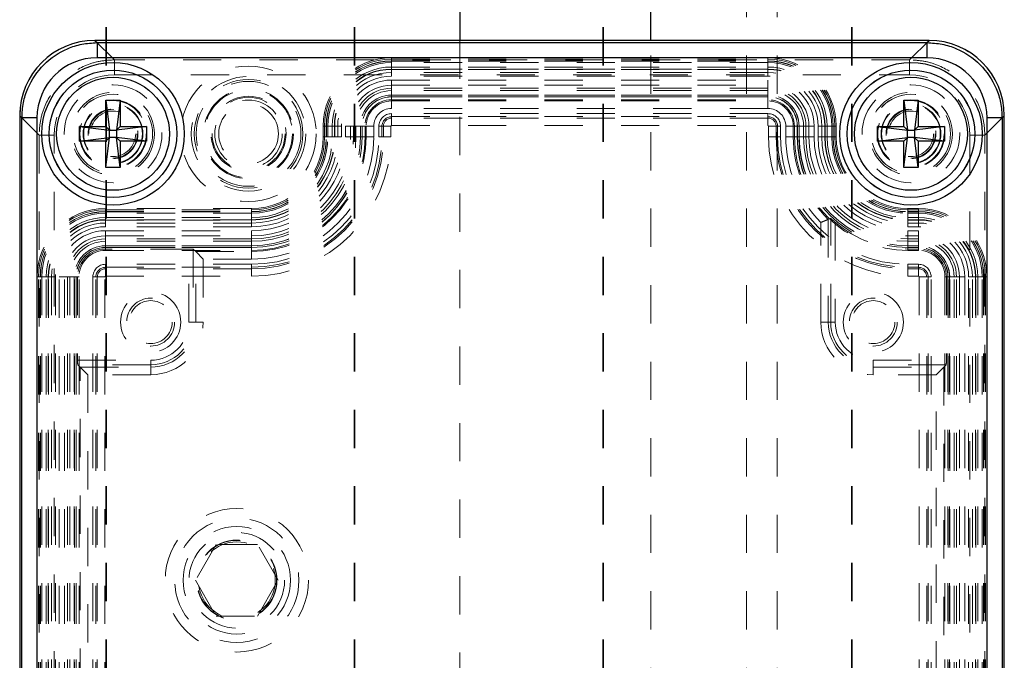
# Model space of a CAD drawing. Header units: inches. Extents: x 1802 to 2468, y -253 to -72.
# Tile 24 of 256: x 1815.71 to 1818.28, y -153.4 to -151.73. Entities that reach past the tile are written whole.
import ezdxf

# ---------------------------------------------------------------- set-up
doc = ezdxf.new("R2010")
doc.units = ezdxf.units.IN
doc.header["$LTSCALE"] = 0.5
doc.header["$MEASUREMENT"] = 0
doc.linetypes.add('HIDDEN', pattern=[0.225, 0.15, -0.075])
doc.linetypes.add('PHANTOM', pattern=[0.25, 0.125, -0.025, 0.025, -0.025, 0.025, -0.025])
for name, color, linetype in [('DSS-M-S', 53, 'Continuous'), ('SID-M-P', 202, 'PHANTOM'), ('SVD-M-S', 8, 'Continuous')]:
    doc.layers.add(name, color=color, linetype=linetype)

msp = doc.modelspace()

# ---------------------------------------------------------------- linework, layer by layer
at = {"layer": 'DSS-M-S', "linetype": 'HIDDEN', "lineweight": 18}
for p, q in [((1817.60987, -138.02387), (1817.60987, -155.02387)), ((1817.68987, -138.02387), (1817.68987, -155.02387)), ((1816.85987, -151.78427), (1816.85987, -153.52387)), ((1817.35987, -153.52387), (1817.35987, -151.78427))]:
    msp.add_line(p, q, dxfattribs=at)
at = {"layer": 'DSS-M-S', "linetype": 'Continuous', "lineweight": 25}
for p, q in [((1816.85987, -151.54887), (1816.85987, -151.78427)), ((1817.35987, -151.78427), (1817.35987, -151.54887))]:
    msp.add_line(p, q, dxfattribs=at)
at = {"layer": 'DSS-M-S', "linetype": 'HIDDEN', "lineweight": 18}
msp.add_circle((1816.27679, -153.19515), 0.1005, dxfattribs=at)
at = {"layer": 'SID-M-P', "linetype": 'PHANTOM', "lineweight": 35}
for p, q in [((1815.93487, -133.74966), (1815.93487, -162.41644)), ((1816.58487, -133.74966), (1816.58487, -162.41644)), ((1817.23487, -133.74966), (1817.23487, -162.41644)), ((1817.88487, -133.74966), (1817.88487, -162.41644))]:
    msp.add_line(p, q, dxfattribs=at)
at = {"layer": 'SVD-M-S', "linetype": 'Continuous', "lineweight": 25}
for p, q in [((1815.90572, -151.78427), (1815.91154, -151.79009)), ((1818.08706, -151.78427), (1815.90572, -151.78427)), ((1818.08701, -151.78427), (1815.90577, -151.78427)), ((1818.08124, -151.79009), (1818.08706, -151.78427)), ((1815.91154, -151.79009), (1815.91154, -151.82944)), ((1815.91154, -151.79009), (1818.08124, -151.79009)), ((1818.08124, -151.79009), (1818.08124, -151.82944)), ((1818.08124, -151.82944), (1815.91154, -151.82944)), ((1815.93419, -151.94057), (1815.97198, -151.94057)), ((1815.93419, -152.00946), (1815.93419, -151.94057)), ((1815.93419, -151.94057), (1815.94363, -152.01891)), ((1815.97198, -151.94057), (1815.96253, -152.01891)), ((1815.97198, -151.94057), (1815.97198, -152.00946)), ((1818.0208, -151.94057), (1818.0586, -151.94057)), ((1818.0208, -152.00946), (1818.0208, -151.94057)), ((1818.0208, -151.94057), (1818.03025, -152.01891)), ((1818.0586, -151.94057), (1818.04915, -152.01891)), ((1818.0586, -151.94057), (1818.0586, -152.00946)), ((1815.71481, -151.98682), (1815.70899, -151.981)), ((1815.70899, -151.981), (1815.70899, -156.13084)), ((1815.70899, -151.98105), (1815.70899, -156.13079)), ((1815.75416, -151.98682), (1815.71481, -151.98682)), ((1815.71481, -156.12502), (1815.71481, -151.98682)), ((1815.75416, -151.98682), (1815.75416, -156.12502)), ((1818.27797, -151.98682), (1818.23862, -151.98682)), ((1818.23862, -156.12502), (1818.23862, -151.98682)), ((1818.28379, -151.981), (1818.27797, -151.98682)), ((1818.27797, -151.98682), (1818.27797, -156.12502)), ((1818.28379, -156.13084), (1818.28379, -151.981)), ((1818.28379, -156.13079), (1818.28379, -151.98105)), ((1815.86529, -152.00946), (1815.93419, -152.00946)), ((1815.86529, -152.04726), (1815.86529, -152.00946)), ((1815.86529, -152.00946), (1815.94363, -152.01891)), ((1815.93419, -152.00946), (1815.94363, -152.01891)), ((1816.04088, -152.00946), (1815.96253, -152.01891)), ((1815.96253, -152.01891), (1815.97198, -152.00946)), ((1815.97198, -152.00946), (1816.04088, -152.00946)), ((1816.04088, -152.00946), (1816.04088, -152.04726)), ((1817.9519, -152.00946), (1818.0208, -152.00946)), ((1817.9519, -152.04726), (1817.9519, -152.00946)), ((1817.9519, -152.00946), (1818.03025, -152.01891)), ((1818.0208, -152.00946), (1818.03025, -152.01891)), ((1818.04915, -152.01891), (1818.0586, -152.00946)), ((1818.12749, -152.00946), (1818.04915, -152.01891)), ((1818.0586, -152.00946), (1818.12749, -152.00946)), ((1818.12749, -152.00946), (1818.12749, -152.04726)), ((1815.86529, -152.04726), (1815.94363, -152.03781)), ((1815.93419, -152.11616), (1815.94363, -152.03781)), ((1815.94363, -152.03781), (1815.93419, -152.04726)), ((1815.94363, -152.01891), (1815.96253, -152.01891)), ((1815.94363, -152.03781), (1815.94363, -152.01891)), ((1815.96253, -152.03781), (1815.94363, -152.03781)), ((1815.96253, -152.01891), (1815.96253, -152.03781)), ((1815.97198, -152.11616), (1815.96253, -152.03781)), ((1815.97198, -152.04726), (1815.96253, -152.03781)), ((1816.04088, -152.04726), (1815.96253, -152.03781)), ((1817.9519, -152.04726), (1818.03025, -152.03781)), ((1818.03025, -152.03781), (1818.0208, -152.04726)), ((1818.0208, -152.11616), (1818.03025, -152.03781)), ((1818.03025, -152.01891), (1818.04915, -152.01891)), ((1818.03025, -152.03781), (1818.03025, -152.01891)), ((1818.04915, -152.03781), (1818.03025, -152.03781)), ((1818.04915, -152.01891), (1818.04915, -152.03781)), ((1818.0586, -152.11616), (1818.04915, -152.03781)), ((1818.0586, -152.04726), (1818.04915, -152.03781)), ((1818.12749, -152.04726), (1818.04915, -152.03781)), ((1815.93419, -152.04726), (1815.86529, -152.04726)), ((1815.93419, -152.11616), (1815.93419, -152.04726)), ((1815.97198, -152.04726), (1815.97198, -152.11616)), ((1816.04088, -152.04726), (1815.97198, -152.04726)), ((1818.0208, -152.04726), (1817.9519, -152.04726)), ((1818.0208, -152.11616), (1818.0208, -152.04726)), ((1818.0586, -152.04726), (1818.0586, -152.11616)), ((1818.12749, -152.04726), (1818.0586, -152.04726)), ((1815.97198, -152.11616), (1815.93419, -152.11616)), ((1818.0586, -152.11616), (1818.0208, -152.11616))]:
    msp.add_line(p, q, dxfattribs=at)
at = {"layer": 'SVD-M-S', "linetype": 'HIDDEN', "lineweight": 18}
for p, q in [((1815.95652, -151.83502), (1815.90577, -151.78427)), ((1818.08701, -151.78427), (1818.03626, -151.83502)), ((1818.03626, -151.83502), (1815.95652, -151.83502)), ((1815.95652, -151.83502), (1815.95652, -151.87437)), ((1816.68143, -151.83781), (1816.68143, -151.82995)), ((1817.66568, -151.82995), (1816.68143, -151.82995)), ((1816.68143, -151.83826), (1816.68143, -151.83348)), ((1816.68143, -151.83348), (1817.66568, -151.83348)), ((1817.66568, -151.83781), (1817.66568, -151.82995)), ((1817.66568, -151.83826), (1817.66568, -151.83348)), ((1818.03626, -151.83502), (1818.03626, -151.87437)), ((1816.68143, -151.84199), (1816.68143, -151.83781)), ((1816.68143, -151.83781), (1817.66568, -151.83781)), ((1816.68143, -151.87748), (1816.68143, -151.83826)), ((1816.68143, -151.83826), (1817.66568, -151.83826)), ((1816.68143, -151.84199), (1816.68143, -151.85378)), ((1817.66568, -151.84199), (1816.68143, -151.84199)), ((1816.68143, -151.85378), (1817.66568, -151.85378)), ((1816.68143, -151.85997), (1816.68143, -151.85907)), ((1817.66568, -151.85907), (1816.68143, -151.85907)), ((1816.68143, -151.85997), (1816.68143, -151.86784)), ((1816.68143, -151.85997), (1817.66568, -151.85997)), ((1817.66568, -151.84199), (1817.66568, -151.83781)), ((1817.66568, -151.87748), (1817.66568, -151.83826)), ((1817.66568, -151.84199), (1817.66568, -151.85378)), ((1817.66568, -151.85997), (1817.66568, -151.85907)), ((1817.66568, -151.85997), (1817.66568, -151.86784)), ((1815.95652, -151.87437), (1818.03626, -151.87437)), ((1817.66568, -151.86784), (1816.68143, -151.86784)), ((1817.66568, -151.87748), (1816.68143, -151.87748)), ((1816.68143, -151.88791), (1817.66568, -151.88791)), ((1816.68143, -151.92713), (1816.68143, -151.88791)), ((1816.68143, -151.90148), (1817.66568, -151.90148)), ((1816.68143, -151.90936), (1816.68143, -151.90148)), ((1817.66568, -151.90936), (1816.68143, -151.90936)), ((1816.68143, -151.94235), (1816.68143, -151.90936)), ((1817.66568, -151.92713), (1817.66568, -151.88791)), ((1817.66568, -151.90936), (1817.66568, -151.90148)), ((1817.66568, -151.94235), (1817.66568, -151.90936)), ((1816.68143, -151.91554), (1816.68143, -151.92733)), ((1817.66568, -151.91554), (1816.68143, -151.91554)), ((1817.66568, -151.92713), (1816.68143, -151.92713)), ((1816.68143, -151.92713), (1816.68143, -151.93191)), ((1816.68143, -151.92733), (1816.68143, -151.93151)), ((1816.68143, -151.92733), (1817.66568, -151.92733)), ((1816.68143, -151.93151), (1816.68143, -151.93938)), ((1817.66568, -151.93151), (1816.68143, -151.93151)), ((1816.68143, -151.93191), (1817.66568, -151.93191)), ((1817.66568, -151.91554), (1817.66568, -151.92733)), ((1817.66568, -151.92713), (1817.66568, -151.93191)), ((1817.66568, -151.92733), (1817.66568, -151.93151)), ((1817.66568, -151.93151), (1817.66568, -151.93938)), ((1816.68143, -151.93938), (1817.66568, -151.93938)), ((1816.68143, -151.94235), (1817.66568, -151.94235)), ((1816.68143, -151.94235), (1816.68143, -151.96203)), ((1817.66568, -151.96203), (1816.68143, -151.96203)), ((1817.66568, -151.94235), (1817.66568, -151.96203)), ((1815.70899, -151.98105), (1815.75974, -152.0318)), ((1816.68143, -151.97561), (1816.68143, -151.98348)), ((1817.66568, -151.97561), (1816.68143, -151.97561)), ((1816.68143, -151.98727), (1816.68143, -151.98348)), ((1816.68143, -151.98348), (1817.66568, -151.98348)), ((1816.68143, -151.98727), (1816.68143, -152.00693)), ((1817.66568, -151.98727), (1816.68143, -151.98727)), ((1817.66568, -151.97561), (1817.66568, -151.98348)), ((1817.66568, -151.98727), (1817.66568, -151.98348)), ((1817.66568, -151.98727), (1817.66568, -152.00693)), ((1818.23304, -152.0318), (1818.28379, -151.98105)), ((1816.5027, -152.00868), (1816.51056, -152.00868)), ((1816.5027, -152.00868), (1816.5027, -152.03624)), ((1816.50623, -152.03624), (1816.50623, -152.00868)), ((1816.51101, -152.00868), (1816.50623, -152.00868)), ((1816.51474, -152.00868), (1816.51056, -152.00868)), ((1816.51056, -152.03624), (1816.51056, -152.00868)), ((1816.55023, -152.00868), (1816.51101, -152.00868)), ((1816.51101, -152.03624), (1816.51101, -152.00868)), ((1816.51474, -152.00868), (1816.52654, -152.00868)), ((1816.51474, -152.00868), (1816.51474, -152.03624)), ((1816.52654, -152.03624), (1816.52654, -152.00868)), ((1816.53272, -152.00868), (1816.53182, -152.00868)), ((1816.53182, -152.00868), (1816.53182, -152.03624)), ((1816.53272, -152.03624), (1816.53272, -152.00868)), ((1816.53272, -152.00868), (1816.54059, -152.00868)), ((1816.54059, -152.00868), (1816.54059, -152.03624)), ((1816.55023, -152.00868), (1816.55023, -152.03624)), ((1816.56066, -152.03624), (1816.56066, -152.00868)), ((1816.59988, -152.00868), (1816.56066, -152.00868)), ((1816.57424, -152.03624), (1816.57424, -152.00868)), ((1816.58211, -152.00868), (1816.57424, -152.00868)), ((1816.58211, -152.00868), (1816.58211, -152.03624)), ((1816.6151, -152.00868), (1816.58211, -152.00868)), ((1816.58829, -152.00868), (1816.60009, -152.00868)), ((1816.58829, -152.00868), (1816.58829, -152.03624)), ((1816.59988, -152.00868), (1816.59988, -152.03624)), ((1816.59988, -152.00868), (1816.60466, -152.00868)), ((1816.60009, -152.00868), (1816.60427, -152.00868)), ((1816.60009, -152.03624), (1816.60009, -152.00868)), ((1816.60427, -152.00868), (1816.60427, -152.03624)), ((1816.60427, -152.00868), (1816.61213, -152.00868)), ((1816.60466, -152.03624), (1816.60466, -152.00868)), ((1816.61213, -152.03624), (1816.61213, -152.00868)), ((1816.6151, -152.03624), (1816.6151, -152.00868)), ((1816.6151, -152.00868), (1816.63479, -152.00868)), ((1816.63479, -152.00868), (1816.63479, -152.03624)), ((1816.64837, -152.00868), (1816.65623, -152.00868)), ((1816.64837, -152.00868), (1816.64837, -152.03624)), ((1816.66002, -152.00868), (1816.65623, -152.00868)), ((1816.65623, -152.03624), (1816.65623, -152.00868)), ((1816.66002, -152.00868), (1816.67968, -152.00868)), ((1816.66002, -152.00868), (1816.66002, -152.03624)), ((1816.67968, -152.03624), (1816.67968, -152.00868)), ((1816.68143, -152.00693), (1817.66568, -152.00693)), ((1817.66743, -152.00868), (1817.66743, -152.03624)), ((1817.68709, -152.00868), (1817.66743, -152.00868)), ((1817.68709, -152.03624), (1817.68709, -152.00868)), ((1817.68709, -152.00868), (1817.69088, -152.00868)), ((1817.69088, -152.00868), (1817.69088, -152.03624)), ((1817.69874, -152.00868), (1817.69088, -152.00868)), ((1817.69874, -152.03624), (1817.69874, -152.00868)), ((1817.71233, -152.03624), (1817.71233, -152.00868)), ((1817.73201, -152.00868), (1817.71233, -152.00868)), ((1817.73201, -152.00868), (1817.765, -152.00868)), ((1817.73201, -152.00868), (1817.73201, -152.03624)), ((1817.74284, -152.00868), (1817.73498, -152.00868)), ((1817.73498, -152.00868), (1817.73498, -152.03624)), ((1817.74245, -152.00868), (1817.74245, -152.03624)), ((1817.74723, -152.00868), (1817.74245, -152.00868)), ((1817.74703, -152.00868), (1817.74284, -152.00868)), ((1817.74284, -152.03624), (1817.74284, -152.00868)), ((1817.75882, -152.00868), (1817.74703, -152.00868)), ((1817.74703, -152.00868), (1817.74703, -152.03624)), ((1817.78645, -152.00868), (1817.74723, -152.00868)), ((1817.74723, -152.03624), (1817.74723, -152.00868)), ((1817.75882, -152.03624), (1817.75882, -152.00868)), ((1817.765, -152.03624), (1817.765, -152.00868)), ((1817.765, -152.00868), (1817.77288, -152.00868)), ((1817.77288, -152.00868), (1817.77288, -152.03624)), ((1817.78645, -152.00868), (1817.78645, -152.03624)), ((1817.79688, -152.03624), (1817.79688, -152.00868)), ((1817.79688, -152.00868), (1817.8361, -152.00868)), ((1817.80652, -152.03624), (1817.80652, -152.00868)), ((1817.81439, -152.00868), (1817.80652, -152.00868)), ((1817.81439, -152.00868), (1817.81439, -152.03624)), ((1817.81439, -152.00868), (1817.81529, -152.00868)), ((1817.81529, -152.03624), (1817.81529, -152.00868)), ((1817.82058, -152.00868), (1817.82058, -152.03624)), ((1817.83237, -152.00868), (1817.82058, -152.00868)), ((1817.83237, -152.03624), (1817.83237, -152.00868)), ((1817.83237, -152.00868), (1817.83655, -152.00868)), ((1817.8361, -152.00868), (1817.8361, -152.03624)), ((1817.8361, -152.00868), (1817.84088, -152.00868)), ((1817.83655, -152.00868), (1817.83655, -152.03624)), ((1817.83655, -152.00868), (1817.84441, -152.00868)), ((1817.84088, -152.00868), (1817.84088, -152.03624)), ((1817.84441, -152.03624), (1817.84441, -152.00868)), ((1815.75974, -152.0318), (1815.75974, -156.08004)), ((1815.79909, -152.0318), (1815.75974, -152.0318)), ((1815.79909, -156.08004), (1815.79909, -152.0318)), ((1816.5027, -152.03624), (1816.51056, -152.03624)), ((1816.51101, -152.03624), (1816.50623, -152.03624)), ((1816.51474, -152.03624), (1816.51056, -152.03624)), ((1816.55023, -152.03624), (1816.51101, -152.03624)), ((1816.51474, -152.03624), (1816.52654, -152.03624)), ((1816.53272, -152.03624), (1816.53182, -152.03624)), ((1816.54059, -152.03624), (1816.53272, -152.03624)), ((1816.59988, -152.03624), (1816.56066, -152.03624)), ((1816.57424, -152.03624), (1816.58211, -152.03624)), ((1816.6151, -152.03624), (1816.58211, -152.03624)), ((1816.58829, -152.03624), (1816.60009, -152.03624)), ((1816.59988, -152.03624), (1816.60466, -152.03624)), ((1816.60009, -152.03624), (1816.60427, -152.03624)), ((1816.60427, -152.03624), (1816.61213, -152.03624)), ((1816.6151, -152.03624), (1816.63479, -152.03624)), ((1816.64837, -152.03624), (1816.65623, -152.03624)), ((1816.66002, -152.03624), (1816.65623, -152.03624)), ((1816.66002, -152.03624), (1816.67968, -152.03624)), ((1817.66743, -152.03624), (1817.68709, -152.03624)), ((1817.68709, -152.03624), (1817.69088, -152.03624)), ((1817.69874, -152.03624), (1817.69088, -152.03624)), ((1817.73201, -152.03624), (1817.71233, -152.03624)), ((1817.73201, -152.03624), (1817.765, -152.03624)), ((1817.73498, -152.03624), (1817.74284, -152.03624)), ((1817.74723, -152.03624), (1817.74245, -152.03624)), ((1817.74703, -152.03624), (1817.74284, -152.03624)), ((1817.75882, -152.03624), (1817.74703, -152.03624)), ((1817.78645, -152.03624), (1817.74723, -152.03624)), ((1817.765, -152.03624), (1817.77288, -152.03624)), ((1817.79688, -152.03624), (1817.8361, -152.03624)), ((1817.81439, -152.03624), (1817.80652, -152.03624)), ((1817.81439, -152.03624), (1817.81529, -152.03624)), ((1817.82058, -152.03624), (1817.83237, -152.03624)), ((1817.83237, -152.03624), (1817.83655, -152.03624)), ((1817.8361, -152.03624), (1817.84088, -152.03624)), ((1817.83655, -152.03624), (1817.84441, -152.03624)), ((1818.23304, -152.0318), (1818.19369, -152.0318)), ((1818.19369, -152.0318), (1818.19369, -156.08004)), ((1818.23304, -156.08004), (1818.23304, -152.0318)), ((1815.9334, -152.22365), (1815.9334, -152.23151)), ((1816.31529, -152.22365), (1815.9334, -152.22365)), ((1815.9334, -152.23196), (1815.9334, -152.22718)), ((1815.9334, -152.22718), (1816.31529, -152.22718)), ((1815.9334, -152.23569), (1815.9334, -152.23151)), ((1815.9334, -152.23151), (1816.31529, -152.23151)), ((1815.9334, -152.27118), (1815.9334, -152.23196)), ((1815.9334, -152.23196), (1816.31529, -152.23196)), ((1815.9334, -152.23569), (1815.9334, -152.24748)), ((1816.31529, -152.23569), (1815.9334, -152.23569)), ((1815.9334, -152.24748), (1816.31529, -152.24748)), ((1816.31529, -152.22365), (1816.31529, -152.23151)), ((1816.31529, -152.23196), (1816.31529, -152.22718)), ((1816.31529, -152.23569), (1816.31529, -152.23151)), ((1816.31529, -152.27118), (1816.31529, -152.23196)), ((1816.31529, -152.23569), (1816.31529, -152.24748)), ((1818.03182, -152.23151), (1818.03182, -152.22365)), ((1818.05938, -152.22365), (1818.03182, -152.22365)), ((1818.03182, -152.22718), (1818.05938, -152.22718)), ((1818.03182, -152.23196), (1818.03182, -152.22718)), ((1818.03182, -152.23569), (1818.03182, -152.23151)), ((1818.03182, -152.23151), (1818.05938, -152.23151)), ((1818.03182, -152.27118), (1818.03182, -152.23196)), ((1818.03182, -152.23196), (1818.05938, -152.23196)), ((1818.03182, -152.24748), (1818.03182, -152.23569)), ((1818.05938, -152.23569), (1818.03182, -152.23569)), ((1818.03182, -152.24748), (1818.05938, -152.24748)), ((1818.05938, -152.23151), (1818.05938, -152.22365)), ((1818.05938, -152.23196), (1818.05938, -152.22718)), ((1818.05938, -152.23569), (1818.05938, -152.23151)), ((1818.05938, -152.27118), (1818.05938, -152.23196)), ((1818.05938, -152.24748), (1818.05938, -152.23569)), ((1815.9334, -152.25367), (1815.9334, -152.25277)), ((1816.31529, -152.25277), (1815.9334, -152.25277)), ((1815.9334, -152.26154), (1815.9334, -152.25367)), ((1815.9334, -152.25367), (1816.31529, -152.25367)), ((1816.31529, -152.26154), (1815.9334, -152.26154)), ((1816.31529, -152.27118), (1815.9334, -152.27118)), ((1816.31529, -152.25367), (1816.31529, -152.25277)), ((1816.31529, -152.26154), (1816.31529, -152.25367)), ((1817.80382, -152.52049), (1817.80382, -152.26005)), ((1817.82629, -152.25067), (1817.8235, -152.25185)), ((1817.8235, -152.25185), (1817.8235, -152.52049)), ((1817.82983, -152.24915), (1817.82629, -152.25067)), ((1817.82983, -152.52049), (1817.82983, -152.24915)), ((1817.84164, -152.25949), (1817.84164, -152.52049)), ((1818.05938, -152.25277), (1818.03182, -152.25277)), ((1818.03182, -152.25367), (1818.03182, -152.25277)), ((1818.03182, -152.25367), (1818.03182, -152.26154)), ((1818.03182, -152.25367), (1818.05938, -152.25367)), ((1818.05938, -152.26154), (1818.03182, -152.26154)), ((1818.05938, -152.27118), (1818.03182, -152.27118)), ((1818.05938, -152.25367), (1818.05938, -152.25277)), ((1818.05938, -152.25367), (1818.05938, -152.26154)), ((1815.9334, -152.32083), (1815.9334, -152.28161)), ((1815.9334, -152.28161), (1816.31529, -152.28161)), ((1815.9334, -152.29518), (1816.31529, -152.29518)), ((1815.9334, -152.29518), (1815.9334, -152.30306)), ((1816.31529, -152.32083), (1816.31529, -152.28161)), ((1816.31529, -152.29518), (1816.31529, -152.30306)), ((1818.03182, -152.28161), (1818.05938, -152.28161)), ((1818.03182, -152.28161), (1818.03182, -152.32083)), ((1818.03182, -152.29518), (1818.05938, -152.29518)), ((1818.03182, -152.30306), (1818.03182, -152.29518)), ((1818.05938, -152.28161), (1818.05938, -152.32083)), ((1818.05938, -152.30306), (1818.05938, -152.29518)), ((1816.31529, -152.30306), (1815.9334, -152.30306)), ((1815.9334, -152.32952), (1815.9334, -152.30306)), ((1815.9334, -152.30924), (1815.9334, -152.32103)), ((1816.31529, -152.30924), (1815.9334, -152.30924)), ((1816.31529, -152.32083), (1815.9334, -152.32083)), ((1815.9334, -152.32083), (1815.9334, -152.32561)), ((1815.9334, -152.32103), (1815.9334, -152.32522)), ((1815.9334, -152.32103), (1816.31529, -152.32103)), ((1815.9334, -152.32522), (1815.9334, -152.33308)), ((1816.31529, -152.32522), (1815.9334, -152.32522)), ((1816.31529, -152.33605), (1816.31529, -152.30306)), ((1816.31529, -152.30924), (1816.31529, -152.32103)), ((1816.31529, -152.32083), (1816.31529, -152.32561)), ((1816.31529, -152.32103), (1816.31529, -152.32522)), ((1816.31529, -152.32522), (1816.31529, -152.33308)), ((1818.05938, -152.30306), (1818.03182, -152.30306)), ((1818.03182, -152.32952), (1818.03182, -152.30306)), ((1818.05938, -152.30924), (1818.03182, -152.30924)), ((1818.03182, -152.32103), (1818.03182, -152.30924)), ((1818.05938, -152.32083), (1818.03182, -152.32083)), ((1818.03182, -152.32083), (1818.03182, -152.32561)), ((1818.03182, -152.32103), (1818.03182, -152.32522)), ((1818.03182, -152.32103), (1818.05938, -152.32103)), ((1818.05938, -152.32522), (1818.03182, -152.32522)), ((1818.03182, -152.33308), (1818.03182, -152.32522)), ((1818.05938, -152.32952), (1818.05938, -152.30306)), ((1818.05938, -152.32103), (1818.05938, -152.30924)), ((1818.05938, -152.32083), (1818.05938, -152.32561)), ((1818.05938, -152.32103), (1818.05938, -152.32522)), ((1818.05938, -152.33308), (1818.05938, -152.32522)), ((1815.9334, -152.32561), (1816.31529, -152.32561)), ((1816.15114, -152.32952), (1815.9334, -152.32952)), ((1815.9334, -152.33308), (1816.31529, -152.33308)), ((1816.15114, -152.52049), (1816.15114, -152.32952)), ((1816.16928, -152.33605), (1816.16295, -152.32972)), ((1816.16295, -152.32972), (1816.16295, -152.52049)), ((1816.16928, -152.33605), (1816.31529, -152.33605)), ((1816.16928, -152.52049), (1816.16928, -152.33605)), ((1816.18896, -152.35573), (1816.16928, -152.33605)), ((1816.31529, -152.35573), (1816.31529, -152.33605)), ((1818.03182, -152.32561), (1818.05938, -152.32561)), ((1818.03182, -152.32952), (1818.05938, -152.32952)), ((1818.03182, -152.33308), (1818.05938, -152.33308)), ((1815.9334, -152.36932), (1815.9334, -152.37718)), ((1816.31529, -152.36932), (1815.9334, -152.36932)), ((1816.31529, -152.35573), (1816.18896, -152.35573)), ((1816.18896, -152.35573), (1816.18896, -152.52049)), ((1816.31529, -152.36932), (1816.31529, -152.37718)), ((1818.03182, -152.36932), (1818.03182, -152.37718)), ((1818.05938, -152.36932), (1818.03182, -152.36932)), ((1818.05938, -152.36932), (1818.05938, -152.37718)), ((1815.75467, -152.40238), (1815.76253, -152.40238)), ((1815.75467, -152.40238), (1815.75467, -155.70946)), ((1815.7582, -155.70946), (1815.7582, -152.40238)), ((1815.76298, -152.40238), (1815.7582, -152.40238)), ((1815.76671, -152.40238), (1815.76253, -152.40238)), ((1815.76253, -155.70946), (1815.76253, -152.40238)), ((1815.76298, -155.70946), (1815.76298, -152.40238)), ((1815.8022, -152.40238), (1815.76298, -152.40238)), ((1815.76671, -152.40238), (1815.77851, -152.40238)), ((1815.76671, -152.40238), (1815.76671, -155.70946)), ((1815.77851, -155.70946), (1815.77851, -152.40238)), ((1815.78379, -152.40238), (1815.78379, -155.70946)), ((1815.78469, -152.40238), (1815.78379, -152.40238)), ((1815.78469, -155.70946), (1815.78469, -152.40238)), ((1815.79256, -152.40238), (1815.78469, -152.40238)), ((1815.79256, -152.40238), (1815.79256, -155.70946)), ((1815.8022, -152.40238), (1815.8022, -155.70946)), ((1815.81263, -155.70946), (1815.81263, -152.40238)), ((1815.85185, -152.40238), (1815.81263, -152.40238)), ((1815.8262, -155.70946), (1815.8262, -152.40238)), ((1815.8262, -152.40238), (1815.83408, -152.40238)), ((1815.83408, -152.40238), (1815.83408, -155.70946)), ((1815.86054, -152.40238), (1815.83408, -152.40238)), ((1815.84026, -152.40238), (1815.84026, -155.70946)), ((1815.84026, -152.40238), (1815.85206, -152.40238)), ((1815.85185, -152.40238), (1815.85185, -155.70946)), ((1815.85185, -152.40238), (1815.85663, -152.40238)), ((1815.85206, -155.70946), (1815.85206, -152.40238)), ((1815.85206, -152.40238), (1815.85624, -152.40238)), ((1815.85624, -152.40238), (1815.85624, -155.70946)), ((1815.85624, -152.40238), (1815.8641, -152.40238)), ((1815.85663, -155.70946), (1815.85663, -152.40238)), ((1815.86054, -152.40238), (1815.86054, -152.62012)), ((1815.8641, -155.70946), (1815.8641, -152.40238)), ((1815.90034, -152.40238), (1815.9082, -152.40238)), ((1815.90034, -152.40238), (1815.90034, -155.70946)), ((1815.91199, -152.40238), (1815.9082, -152.40238)), ((1815.9082, -155.70946), (1815.9082, -152.40238)), ((1815.91199, -152.40238), (1815.93165, -152.40238)), ((1815.91199, -152.40238), (1815.91199, -155.70946)), ((1815.93165, -155.70946), (1815.93165, -152.40238)), ((1815.9334, -152.38097), (1815.9334, -152.37718)), ((1815.9334, -152.37718), (1816.31529, -152.37718)), ((1815.9334, -152.38097), (1815.9334, -152.40063)), ((1816.31529, -152.38097), (1815.9334, -152.38097)), ((1815.9334, -152.40063), (1816.31529, -152.40063)), ((1816.31529, -152.38097), (1816.31529, -152.37718)), ((1816.31529, -152.38097), (1816.31529, -152.40063)), ((1818.03182, -152.38097), (1818.03182, -152.37718)), ((1818.03182, -152.37718), (1818.05938, -152.37718)), ((1818.03182, -152.40063), (1818.03182, -152.38097)), ((1818.05938, -152.38097), (1818.03182, -152.38097)), ((1818.03182, -152.40063), (1818.05938, -152.40063)), ((1818.05938, -152.38097), (1818.05938, -152.37718)), ((1818.05938, -152.40063), (1818.05938, -152.38097)), ((1818.06113, -152.40238), (1818.06113, -155.70946)), ((1818.06113, -152.40238), (1818.08079, -152.40238)), ((1818.08079, -155.70946), (1818.08079, -152.40238)), ((1818.08079, -152.40238), (1818.08458, -152.40238)), ((1818.08458, -152.40238), (1818.08458, -155.70946)), ((1818.09245, -152.40238), (1818.08458, -152.40238)), ((1818.09245, -155.70946), (1818.09245, -152.40238)), ((1818.12868, -152.40238), (1818.13655, -152.40238)), ((1818.12868, -152.40238), (1818.12868, -155.70946)), ((1818.13224, -152.40238), (1818.13224, -152.62012)), ((1818.13224, -152.40238), (1818.1587, -152.40238)), ((1818.13615, -152.40238), (1818.13615, -155.70946)), ((1818.14093, -152.40238), (1818.13615, -152.40238)), ((1818.14073, -152.40238), (1818.13655, -152.40238)), ((1818.13655, -155.70946), (1818.13655, -152.40238)), ((1818.14073, -152.40238), (1818.15252, -152.40238)), ((1818.14073, -152.40238), (1818.14073, -155.70946)), ((1818.14093, -155.70946), (1818.14093, -152.40238)), ((1818.18015, -152.40238), (1818.14093, -152.40238)), ((1818.15252, -155.70946), (1818.15252, -152.40238)), ((1818.1587, -155.70946), (1818.1587, -152.40238)), ((1818.1587, -152.40238), (1818.16658, -152.40238)), ((1818.16658, -152.40238), (1818.16658, -155.70946)), ((1818.18015, -152.40238), (1818.18015, -155.70946)), ((1818.2298, -152.40238), (1818.19058, -152.40238)), ((1818.19058, -155.70946), (1818.19058, -152.40238)), ((1818.20022, -155.70946), (1818.20022, -152.40238)), ((1818.20809, -152.40238), (1818.20022, -152.40238)), ((1818.20809, -152.40238), (1818.20809, -155.70946)), ((1818.20809, -152.40238), (1818.20899, -152.40238)), ((1818.20899, -155.70946), (1818.20899, -152.40238)), ((1818.21428, -152.40238), (1818.21428, -155.70946)), ((1818.21428, -152.40238), (1818.22607, -152.40238)), ((1818.22607, -155.70946), (1818.22607, -152.40238)), ((1818.22607, -152.40238), (1818.23025, -152.40238)), ((1818.2298, -152.40238), (1818.2298, -155.70946)), ((1818.2298, -152.40238), (1818.23458, -152.40238)), ((1818.23025, -152.40238), (1818.23025, -155.70946)), ((1818.23025, -152.40238), (1818.23811, -152.40238)), ((1818.23458, -152.40238), (1818.23458, -155.70946)), ((1818.23811, -155.70946), (1818.23811, -152.40238)), ((1816.16295, -152.52049), (1816.15114, -152.52049)), ((1816.16295, -152.52049), (1816.16928, -152.52049)), ((1816.18896, -152.52049), (1816.16928, -152.52049)), ((1817.8235, -152.52049), (1817.80382, -152.52049)), ((1817.82983, -152.52049), (1817.8235, -152.52049)), ((1817.82983, -152.52049), (1817.84164, -152.52049)), ((1815.86054, -152.62012), (1816.05151, -152.62012)), ((1815.86074, -152.63193), (1815.86707, -152.63826)), ((1816.05151, -152.63193), (1815.86074, -152.63193)), ((1816.05151, -152.63193), (1816.05151, -152.62012)), ((1816.05151, -152.63193), (1816.05151, -152.63826)), ((1817.94127, -152.63193), (1817.94127, -152.62012)), ((1817.94127, -152.62012), (1818.13224, -152.62012)), ((1818.13204, -152.63193), (1817.94127, -152.63193)), ((1817.94127, -152.63193), (1817.94127, -152.63826)), ((1818.12571, -152.63826), (1818.13204, -152.63193)), ((1815.86707, -155.47358), (1815.86707, -152.63826)), ((1815.86707, -152.63826), (1816.05151, -152.63826)), ((1815.88675, -152.65794), (1815.86707, -152.63826)), ((1815.88675, -152.65794), (1815.88675, -155.4539)), ((1816.05151, -152.65794), (1815.88675, -152.65794)), ((1816.05151, -152.65794), (1816.05151, -152.63826)), ((1817.94127, -152.63826), (1818.12571, -152.63826)), ((1817.94127, -152.63826), (1817.94127, -152.65794)), ((1818.10603, -152.65794), (1817.94127, -152.65794)), ((1818.12571, -152.63826), (1818.10603, -152.65794)), ((1818.10603, -155.4539), (1818.10603, -152.65794)), ((1818.12571, -152.63826), (1818.12571, -155.47358)), ((1816.22266, -153.1014), (1816.16853, -153.19515)), ((1816.33091, -153.1014), (1816.22266, -153.1014)), ((1816.38504, -153.19515), (1816.33091, -153.1014)), ((1816.16853, -153.19515), (1816.22266, -153.2889)), ((1816.33091, -153.2889), (1816.38504, -153.19515)), ((1816.22266, -153.2889), (1816.33091, -153.2889))]:
    msp.add_line(p, q, dxfattribs=at)
at = {"layer": 'SVD-M-S', "linetype": 'Continuous', "lineweight": 25}
for centre, radius in [((1815.95308, -152.02836), 0.18633), ((1815.95308, -152.02836), 0.16666), ((1815.95308, -152.02836), 0.16664), ((1818.0397, -152.02836), 0.18633), ((1818.0397, -152.02836), 0.16666), ((1818.0397, -152.02836), 0.16664), ((1815.95308, -152.02836), 0.14764), ((1818.0397, -152.02836), 0.14764)]:
    msp.add_circle(centre, radius, dxfattribs=at)
at = {"layer": 'SVD-M-S', "linetype": 'HIDDEN', "lineweight": 18}
for centre, radius in [((1816.30741, -152.02836), 0.17717), ((1816.30741, -152.02836), 0.14981), ((1816.30741, -152.02836), 0.14194), ((1815.95308, -152.02836), 0.12795), ((1816.30741, -152.02836), 0.13712), ((1816.30741, -152.02836), 0.11745), ((1816.30741, -152.02836), 0.11506), ((1818.0397, -152.02836), 0.12795), ((1815.95308, -152.02836), 0.10827), ((1815.95308, -152.02836), 0.10346), ((1815.95308, -152.02836), 0.10336), ((1816.30741, -152.02836), 0.09817), ((1816.30741, -152.02836), 0.09539), ((1818.0397, -152.02836), 0.10827), ((1818.0397, -152.02836), 0.10346), ((1818.0397, -152.02836), 0.10336), ((1815.95308, -152.02836), 0.08858), ((1815.95308, -152.02836), 0.08675), ((1815.95308, -152.02836), 0.07818), ((1815.95308, -152.02836), 0.07677), ((1815.95308, -152.02836), 0.06496), ((1816.30741, -152.02836), 0.08833), ((1816.30741, -152.02836), 0.07807), ((1818.0397, -152.02836), 0.08858), ((1818.0397, -152.02836), 0.08675), ((1818.0397, -152.02836), 0.07818), ((1818.0397, -152.02836), 0.07677), ((1818.0397, -152.02836), 0.06496), ((1815.95308, -152.02836), 0.06341), ((1815.95308, -152.02836), 0.06339), ((1815.95308, -152.02836), 0.05928), ((1818.0397, -152.02836), 0.06341), ((1818.0397, -152.02836), 0.06339), ((1818.0397, -152.02836), 0.05928), ((1816.05151, -152.52049), 0.07874), ((1817.94127, -152.52049), 0.07874), ((1816.05151, -152.52049), 0.06271), ((1816.05151, -152.52049), 0.05612), ((1817.94127, -152.52049), 0.06271), ((1817.94127, -152.52049), 0.05612), ((1816.27679, -153.19515), 0.1875), ((1816.27679, -153.19515), 0.1625), ((1816.27679, -153.19515), 0.1405), ((1816.27679, -153.19515), 0.125), ((1816.27679, -153.19515), 0.10497), ((1816.27679, -153.19515), 0.1047), ((1816.27679, -153.19515), 0.10418)]:
    msp.add_circle(centre, radius, dxfattribs=at)
for centre, radius, start, end in [((1816.68143, -152.00868), 0.17873, 90, 180), ((1816.68143, -152.00868), 0.1752, 90, 180), ((1817.66568, -152.00868), 0.17873, 0, 90), ((1817.66568, -152.00868), 0.1752, 0, 90), ((1816.68143, -152.00868), 0.17087, 90, 180), ((1816.68143, -152.00868), 0.17042, 90, 180), ((1816.68143, -152.00868), 0.16669, 90, 180), ((1816.68143, -152.00868), 0.15489, 90, 180), ((1816.68143, -152.00868), 0.14961, 90, 180), ((1816.68143, -152.00868), 0.14871, 90, 180), ((1817.66568, -152.00868), 0.17087, 0, 90), ((1817.66568, -152.00868), 0.17042, 0, 90), ((1817.66568, -152.00868), 0.16669, 0, 90), ((1817.66568, -152.00868), 0.15489, 0, 90), ((1817.66568, -152.00868), 0.14961, 0, 90), ((1817.66568, -152.00868), 0.14871, 0, 90), ((1816.68143, -152.00868), 0.14084, 90, 180), ((1816.68143, -152.00868), 0.1312, 90, 180), ((1817.66568, -152.00868), 0.14084, 0, 90), ((1817.66568, -152.00868), 0.1312, 0, 90), ((1816.68143, -152.00868), 0.12077, 90, 180), ((1816.68143, -152.00868), 0.10719, 90, 180), ((1816.68143, -152.00868), 0.09932, 90, 180), ((1817.66568, -152.00868), 0.12077, 0, 90), ((1817.66568, -152.00868), 0.10719, 0, 90), ((1817.66568, -152.00868), 0.09932, 0, 90), ((1816.68143, -152.00868), 0.09314, 90, 180), ((1816.68143, -152.00868), 0.08155, 90, 180), ((1816.68143, -152.00868), 0.08134, 90, 180), ((1816.68143, -152.00868), 0.07716, 90, 180), ((1816.68143, -152.00868), 0.07677, 90, 180), ((1817.66568, -152.00868), 0.09314, 0, 90), ((1817.66568, -152.00868), 0.08155, 0, 90), ((1817.66568, -152.00868), 0.08134, 0, 90), ((1817.66568, -152.00868), 0.07716, 0, 90), ((1817.66568, -152.00868), 0.07677, 0, 90), ((1816.68143, -152.00868), 0.0693, 90, 180), ((1816.68143, -152.00868), 0.06633, 90, 180), ((1816.68143, -152.00868), 0.04664, 90, 180), ((1817.66568, -152.00868), 0.0693, 0, 90), ((1817.66568, -152.00868), 0.06633, 0, 90), ((1817.66568, -152.00868), 0.04664, 0, 90), ((1816.68143, -152.00868), 0.03306, 90, 180), ((1816.68143, -152.00868), 0.0252, 90, 180), ((1816.68143, -152.00868), 0.02141, 90, 180), ((1817.66568, -152.00868), 0.03306, 0, 90), ((1817.66568, -152.00868), 0.0252, 0, 90), ((1817.66568, -152.00868), 0.02141, 0, 90), ((1816.68143, -152.00868), 0.00175, 90, 180), ((1817.66568, -152.00868), 0.00175, 0, 90), ((1816.31529, -152.03624), 0.2253, 270, 0), ((1816.31529, -152.03624), 0.25895, 270, 0), ((1816.31529, -152.03624), 0.26682, 270, 0), ((1816.31529, -152.03624), 0.21743, 270, 0), ((1816.31529, -152.03624), 0.29982, 270, 0), ((1816.31529, -152.03624), 0.21654, 270, 0), ((1816.31529, -152.03624), 0.3195, 270, 0), ((1816.31529, -152.03624), 0.28459, 270, 0), ((1816.31529, -152.03624), 0.24537, 270, 0), ((1816.31529, -152.03624), 0.23494, 270, 0), ((1816.31529, -152.03624), 0.19572, 270, 0), ((1816.31529, -152.03624), 0.28937, 270, 0), ((1816.31529, -152.03624), 0.19094, 270, 0), ((1816.31529, -152.03624), 0.34473, 270, 0), ((1816.31529, -152.03624), 0.36439, 270, 0), ((1816.31529, -152.03624), 0.273, 270, 0), ((1816.31529, -152.03624), 0.19945, 270, 0), ((1816.31529, -152.03624), 0.21125, 270, 0), ((1816.31529, -152.03624), 0.2848, 270, 0), ((1816.31529, -152.03624), 0.34094, 270, 0), ((1816.31529, -152.03624), 0.29684, 270, 0), ((1816.31529, -152.03624), 0.28898, 270, 0), ((1816.31529, -152.03624), 0.19527, 270, 0), ((1816.31529, -152.03624), 0.18741, 270, 0), ((1816.31529, -152.03624), 0.33308, 270, 0), ((1818.03182, -152.03624), 0.36439, 180, 270), ((1818.03182, -152.03624), 0.34473, 180, 270), ((1818.03182, -152.03624), 0.34094, 180, 270), ((1818.03182, -152.03624), 0.33308, 180, 270), ((1818.03182, -152.03624), 0.3195, 180, 224.46817), ((1818.03182, -152.03624), 0.29982, 180, 225.98546), ((1818.03182, -152.03624), 0.29684, 180, 270), ((1818.03182, -152.03624), 0.28937, 180, 270), ((1818.03182, -152.03624), 0.28898, 180, 270), ((1818.03182, -152.03624), 0.2848, 180, 270), ((1818.03182, -152.03624), 0.28459, 180, 270), ((1818.03182, -152.03624), 0.273, 180, 270), ((1818.03182, -152.03624), 0.26682, 180, 270), ((1818.03182, -152.03624), 0.25895, 180, 270), ((1818.03182, -152.03624), 0.24537, 180, 270), ((1818.03182, -152.03624), 0.23494, 180, 270), ((1818.03182, -152.03624), 0.2253, 180, 270), ((1818.03182, -152.03624), 0.21743, 180, 270), ((1818.03182, -152.03624), 0.21654, 180, 270), ((1818.03182, -152.03624), 0.21125, 180, 270), ((1818.03182, -152.03624), 0.19945, 180, 270), ((1818.03182, -152.03624), 0.19572, 180, 270), ((1818.03182, -152.03624), 0.19527, 180, 270), ((1818.03182, -152.03624), 0.19094, 180, 270), ((1818.03182, -152.03624), 0.18741, 180, 270), ((1815.9334, -152.40238), 0.17873, 90, 180), ((1815.9334, -152.40238), 0.1752, 90, 180), ((1815.9334, -152.40238), 0.17087, 90, 180), ((1815.9334, -152.40238), 0.17042, 90, 180), ((1815.9334, -152.40238), 0.16669, 90, 180), ((1815.9334, -152.40238), 0.15489, 90, 180), ((1818.05938, -152.40238), 0.17873, 0, 90), ((1818.05938, -152.40238), 0.1752, 0, 90), ((1818.05938, -152.40238), 0.17087, 0, 90), ((1818.05938, -152.40238), 0.17042, 0, 90), ((1818.05938, -152.40238), 0.16669, 0, 90), ((1818.05938, -152.40238), 0.15489, 0, 90), ((1815.9334, -152.40238), 0.14961, 90, 180), ((1815.9334, -152.40238), 0.14871, 90, 180), ((1815.9334, -152.40238), 0.14084, 90, 180), ((1815.9334, -152.40238), 0.1312, 90, 180), ((1818.03182, -152.03624), 0.29328, 229.57392, 270), ((1818.05938, -152.40238), 0.14961, 0, 90), ((1818.05938, -152.40238), 0.14871, 0, 90), ((1818.05938, -152.40238), 0.14084, 0, 90), ((1818.05938, -152.40238), 0.1312, 0, 90), ((1815.9334, -152.40238), 0.12077, 90, 180), ((1815.9334, -152.40238), 0.10719, 90, 180), ((1818.05938, -152.40238), 0.12077, 0, 90), ((1818.05938, -152.40238), 0.10719, 0, 90), ((1815.9334, -152.40238), 0.09932, 90, 180), ((1815.9334, -152.40238), 0.09314, 90, 180), ((1815.9334, -152.40238), 0.08155, 90, 180), ((1815.9334, -152.40238), 0.08134, 90, 180), ((1815.9334, -152.40238), 0.07716, 90, 180), ((1818.05938, -152.40238), 0.09932, 0, 90), ((1818.05938, -152.40238), 0.09314, 0, 90), ((1818.05938, -152.40238), 0.08155, 0, 90), ((1818.05938, -152.40238), 0.08134, 0, 90), ((1818.05938, -152.40238), 0.07716, 0, 90), ((1815.9334, -152.40238), 0.07677, 90, 180), ((1815.9334, -152.40238), 0.07286, 90, 180), ((1815.9334, -152.40238), 0.0693, 90, 180), ((1818.05938, -152.40238), 0.07677, 0, 90), ((1818.05938, -152.40238), 0.07286, 0, 90), ((1818.05938, -152.40238), 0.0693, 0, 90), ((1815.9334, -152.40238), 0.03306, 90, 180), ((1818.05938, -152.40238), 0.03306, 0, 90), ((1815.9334, -152.40238), 0.0252, 90, 180), ((1815.9334, -152.40238), 0.02141, 90, 180), ((1815.9334, -152.40238), 0.00175, 90, 180), ((1818.05938, -152.40238), 0.0252, 0, 90), ((1818.05938, -152.40238), 0.02141, 0, 90), ((1818.05938, -152.40238), 0.00175, 0, 90), ((1816.05151, -152.52049), 0.11144, 270, 0), ((1816.05151, -152.52049), 0.09963, 270, 0), ((1816.05151, -152.52049), 0.11777, 270, 0), ((1816.05151, -152.52049), 0.13745, 270, 0), ((1817.94127, -152.52049), 0.13745, 180, 270), ((1817.94127, -152.52049), 0.11777, 180, 270), ((1817.94127, -152.52049), 0.11144, 180, 270), ((1817.94127, -152.52049), 0.09963, 180, 270)]:
    msp.add_arc(centre, radius, start, end, dxfattribs=at)
at = {"layer": 'SVD-M-S', "linetype": 'Continuous', "lineweight": 25}
for centre, major_axis in [((1815.90596, -151.98124), (-0.13936, 0.13936)), ((1818.08682, -151.98124), (0.13936, 0.13936)), ((1815.91173, -151.98701), (-0.11149, 0.11149)), ((1818.08105, -151.98701), (0.11149, 0.11149))]:
    msp.add_ellipse(centre, major_axis=major_axis, ratio=0.9987828, start_param=5.4983961, end_param=7.0679745, dxfattribs=at)
at = {"layer": 'SVD-M-S', "linetype": 'HIDDEN', "lineweight": 18}
for centre, major_axis, ratio, start_param, end_param in [((1815.90591, -151.98119), (-0.13929, 0.13929), 0.999315, 5.4981298, 7.0682409), ((1818.08687, -151.98119), (0.13929, 0.13929), 0.999315, 5.4981298, 7.0682409), ((1815.95663, -152.03191), (-0.11143, 0.11143), 0.999315, 5.4981298, 7.0682409), ((1818.03615, -152.03191), (0.11143, 0.11143), 0.999315, 5.4981298, 7.0682409), ((1816.15114, -152.32972), (0.01181, 0), 0.0174551, 0.0174533, 1.5707963), ((1815.86074, -152.62012), (0, 0.01181), 0.0174551, 1.5707963, 3.1241394), ((1818.13204, -152.62012), (0, 0.01181), 0.0174551, 3.1590459, 4.712389)]:
    msp.add_ellipse(centre, major_axis=major_axis, ratio=ratio, start_param=start_param, end_param=end_param, dxfattribs=at)
at = {"layer": 'SVD-M-S', "linetype": 'Continuous', "lineweight": 25}
for points in [[(1815.71481, -151.98682), (1815.71561, -151.97341), (1815.71719, -151.94695), (1815.73315, -151.89772), (1815.76892, -151.8442), (1815.82244, -151.80843), (1815.87167, -151.79247), (1815.89813, -151.79089), (1815.91154, -151.79009)], [(1818.08124, -151.79009), (1818.09465, -151.79089), (1818.12111, -151.79247), (1818.17034, -151.80843), (1818.22386, -151.8442), (1818.25963, -151.89772), (1818.27559, -151.94695), (1818.27717, -151.97341), (1818.27797, -151.98682)]]:
    msp.add_open_spline(points, degree=3, knots=[0, 0, 0, 0, 0.1304203, 0.2574087, 0.5, 0.742588, 0.8695772, 1, 1, 1, 1], dxfattribs=at)
at = {"layer": 'SVD-M-S', "linetype": 'HIDDEN', "lineweight": 18}
for points, knots in [([(1815.95652, -151.83502), (1815.94311, -151.83582), (1815.91664, -151.83739), (1815.8674, -151.85336), (1815.81386, -151.88914), (1815.77808, -151.94268), (1815.76211, -151.99192), (1815.76054, -152.01839), (1815.75974, -152.0318)], [0, 0, 0, 0, 0.1304144, 0.2574026, 0.5, 0.7425941, 0.8695831, 1, 1, 1, 1]), ([(1818.23304, -152.0318), (1818.23224, -152.01839), (1818.23067, -151.99192), (1818.2147, -151.94268), (1818.17892, -151.88914), (1818.12538, -151.85336), (1818.07614, -151.83739), (1818.04967, -151.83582), (1818.03626, -151.83502)], [0, 0, 0, 0, 0.1304144, 0.2574026, 0.5, 0.7425941, 0.8695831, 1, 1, 1, 1]), ([(1817.8235, -152.25185), (1817.82305, -152.25204), (1817.82215, -152.25243), (1817.81667, -152.25473), (1817.81033, -152.25738), (1817.80599, -152.25916), (1817.80382, -152.26005)], [0, 0, 0, 0, 0.2784123, 0.5577508, 0.7786612, 1, 1, 1, 1]), ([(1817.82983, -152.24915), (1817.82994, -152.24922), (1817.83015, -152.24937), (1817.83161, -152.25068), (1817.83418, -152.25299), (1817.83774, -152.25614), (1817.84043, -152.25846), (1817.84164, -152.25949)], [0, 0, 0, 0, 0.1490377, 0.297417, 0.5035502, 0.7774595, 1, 1, 1, 1])]:
    msp.add_open_spline(points, degree=3, knots=knots, dxfattribs=at)

doc.saveas('drawing.dxf')
